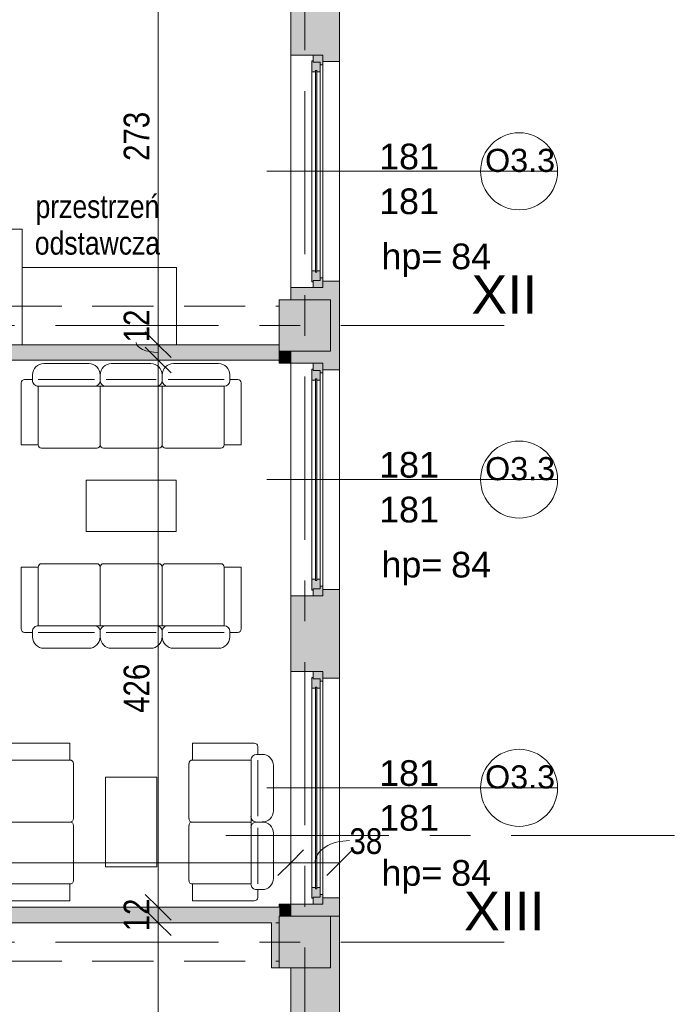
# Model space of a CAD drawing. Header units: centimetres. Extents: x -1737 to 22393, y -8842 to 3838.
# Tile 123 of 174: x 965 to 1475, y 840 to 1606. Entities that reach past the tile are written whole.
import ezdxf

# ---------------------------------------------------------------- set-up
doc = ezdxf.new("R2010")
doc.units = ezdxf.units.CM
doc.linetypes.add('Oś', pattern=[222.25, 127, -31.75, 31.75, -31.75])
doc.linetypes.add('Ukryte', pattern=[71.438, 47.625, -23.813])
for name, color, linetype, lineweight in [('A-ANNO-DIMS', 211, 'Continuous', 13), ('A-ANNO-DIMS-100', 211, 'Continuous', 13), ('A-DETL-HDLN', 90, 'Ukryte', 9), ('A-GLAZ', 151, 'Continuous', 13), ('A-GLAZ-IDEN', 152, 'Continuous', 13), ('A-WALL', 113, 'Continuous', 13), ('A-WALL-PATT', 111, 'Continuous', 13), ('G-ANNO-TEXT', 231, 'Continuous', 13), ('I-FURN', 30, 'Continuous', 9), ('S-COLS', 52, 'Continuous', 13), ('S-GRID', 1, 'Continuous', 13), ('S-GRID-IDEN', 1, 'Continuous', 13)]:
    doc.layers.add(name, color=color, linetype=linetype, lineweight=lineweight)
doc.styles.add('Arial Narrow_2', font='ARIALN.TTF', dxfattribs={"height": 20})
doc.styles.add('Arial Narrow_5', font='ARIALN.TTF', dxfattribs={"height": 18})
doc.styles.add('Arial_11', font='arial.ttf', dxfattribs={"height": 0.2})
doc.styles.add('Arial_4', font='arial.ttf', dxfattribs={"height": 30})
doc.styles.add('Arial_5', font='arial.ttf', dxfattribs={"height": 20})
doc.styles.add('Arial_9', font='arial.ttf', dxfattribs={"height": 18})
doc.dimstyles.new('Diagonal_1_100__0__wewnętrzne', dxfattribs={"dimscale": 30.48, "dimtxt": 20.468619, "dimasz": 0.656168, "dimexe": 0.164042, "dimexo": 0.0625, "dimgap": 0.032808, "dimtad": 1, "dimdec": 0, "dimdsep": 46, "dimtxsty": 'Arial Narrow_2', "dimblk1": 'OBLIQUE', "dimblk2": 'OBLIQUE', "dimsah": 1, "dimcen": 0.09, "dimazin": 0, "dimtfac": 1, "dimtdec": 4, "dimtix": 1, "dimtmove": 0, "dimatfit": 3, "dimfxl": 0, "dimtvp": 1, "dimtolj": 1, "dimtzin": 0, "dimarcsym": 0})
doc.dimstyles.new('Diagonal_1_100__0__wewnętrzne_1', dxfattribs={"dimscale": 30.48, "dimtxt": 20.468619, "dimasz": 0.656168, "dimexe": 0.164042, "dimexo": 0.0625, "dimgap": 0.032808, "dimtad": 1, "dimdec": 0, "dimdsep": 46, "dimtxsty": 'Arial Narrow_2', "dimblk1": 'OBLIQUE', "dimblk2": 'OBLIQUE', "dimsah": 1, "dimcen": 0.09, "dimazin": 0, "dimtfac": 1, "dimtdec": 4, "dimtix": 1, "dimtmove": 1, "dimatfit": 3, "dimfxl": 0, "dimtvp": 1, "dimtolj": 1, "dimtzin": 0, "dimarcsym": 0})
doc.dimstyles.new('Diagonal_1_100__0__wewnętrzne_2', dxfattribs={"dimscale": 30.48, "dimtxt": 20.468619, "dimasz": 0.656168, "dimexe": 0.164042, "dimexo": 0.0625, "dimgap": 0.032808, "dimtad": 1, "dimdec": 0, "dimdsep": 46, "dimtxsty": 'Arial Narrow_2', "dimblk1": 'OBLIQUE', "dimblk2": 'OBLIQUE', "dimsah": 1, "dimcen": 0.09, "dimazin": 0, "dimtfac": 1, "dimtdec": 4, "dimtix": 1, "dimtmove": 2, "dimatfit": 3, "dimfxl": 0, "dimtvp": 1, "dimtolj": 1, "dimtzin": 0, "dimarcsym": 0})

# ---------------------------------------------------------------- blocks, each defined once
blk = doc.blocks.new('Pawilon J_rvt-1-3_piętro I __3_90 m_ - stan projektowany')
at = {"layer": 'S-GRID', "linetype": 'Oś'}
blk.add_line((1125.77, 971.33), (2420.49, 971.33), dxfattribs=at)
blk = doc.blocks.new('M_Concrete-Square-Column - 400 x 400mm-1512407-3_piętro I __3_90 m_ - stan projektowany')
at = {"layer": 'S-COLS', "lineweight": 9}
blk.add_hatch(color=253, dxfattribs=at).paths.add_polyline_path([(20, -20), (20, 20), (-20, 20), (-20, -20), (11, -20)], flags=0)
for p, q in [((20, 20), (-20, 20)), ((-20, 20), (-20, -20)), ((20, -20), (20, 20)), ((-20, -20), (20, -20))]:
    blk.add_line(p, q, dxfattribs=at)
blk = doc.blocks.new('Okno - automatyczna etykieta - 181x181 _nietypowy podział_-2208597-3_piętro I __3_90 m_ - stan projektowany')
at = {"layer": 'A-GLAZ', "lineweight": 9}
h = blk.add_hatch(color=253, dxfattribs=at)
h.paths.add_polyline_path([(-90.5, -1.5), (-85, -1.5), (-85, 4), (-83, 4), (-83, 6), (-90.5, 6), (-90.5, 0.77)], flags=0)
h.paths.add_polyline_path([(83, 6), (83, 4), (85, 4), (85, -1.5), (90.5, -1.5), (90.5, 6), (85, 6)], flags=0)
h = blk.add_hatch(color=253, dxfattribs=at)
h.paths.add_polyline_path([(-86, -1.77), (-86, -2.5), (-77.5, -2.5), (-77.5, 0.25), (-78.5, 0.25), (-78.5, 1.25), (-77.5, 1.25), (-77.5, 4), (-85, 4), (-85, -1.5), (-86, -1.5)], flags=0)
h.paths.add_polyline_path([(77.5, 0.25), (77.5, -2.5), (86, -2.5), (86, -1.5), (85, -1.5), (85, 4), (77.5, 4), (77.5, 1.25), (78.5, 1.25), (78.5, 0.25)], flags=0)
blk.add_hatch(color=253, dxfattribs=at).paths.add_polyline_path([(-78.5, 1.25), (-78.5, 0.25), (78.5, 0.25), (78.5, 1.25), (-52.06, 1.25)], flags=0)
for p, q in [((-83, 6), (-90.5, 6)), ((-90.5, 6), (-90.5, -1.5)), ((-90.5, 6), (90.5, 6)), ((-77.5, 4), (-85, 4)), ((-85, 4), (-85, -1.5)), ((-85, -1.5), (-85, 4)), ((-85, 4), (-83, 4)), ((-83, 4), (-83, 6)), ((83, 6), (-83, 6)), ((78.5, 1.25), (-78.5, 1.25)), ((-78.5, 1.25), (-78.5, 0.25)), ((-78.5, 0.25), (-78.5, 1.25)), ((-78.5, 1.25), (-77.5, 1.25)), ((-78.5, 0.25), (78.5, 0.25)), ((-77.5, 0.25), (-78.5, 0.25)), ((-77.5, 1.25), (-77.5, 4)), ((77.5, 4), (-77.5, 4)), ((-77.5, -2.5), (-77.5, 0.25)), ((85, 4), (77.5, 4)), ((77.5, 4), (77.5, 1.25)), ((77.5, 1.25), (78.5, 1.25)), ((77.5, 0.25), (77.5, -2.5)), ((78.5, 0.25), (77.5, 0.25)), ((78.5, 0.25), (78.5, 1.25)), ((78.5, 1.25), (78.5, 0.25)), ((90.5, 6), (83, 6)), ((83, 6), (83, 4)), ((83, 4), (85, 4)), ((85, -1.5), (85, 4)), ((85, 4), (85, -1.5)), ((90.5, -1.5), (90.5, 6)), ((-90.5, -1.5), (-85, -1.5)), ((-85, -1.5), (-86, -1.5)), ((-86, -1.5), (-86, -2.5)), ((-86, -2.5), (-77.5, -2.5)), ((77.5, -2.5), (-77.5, -2.5)), ((77.5, -2.5), (86, -2.5)), ((86, -1.5), (85, -1.5)), ((85, -1.5), (90.5, -1.5)), ((86, -2.5), (86, -1.5))]:
    blk.add_line(p, q, dxfattribs=at)
blk = doc.blocks.new('Okno - automatyczna etykieta - 181x181 _nietypowy podział_-2208595-3_piętro I __3_90 m_ - stan projektowany')
at = {"layer": 'A-GLAZ', "lineweight": 9}
h = blk.add_hatch(color=253, dxfattribs=at)
h.paths.add_polyline_path([(90.5, -0.77), (90.5, 1.5), (85, 1.5), (85, -4), (83, -4), (83, -6), (90.5, -6)], flags=0)
h.paths.add_polyline_path([(-83, -6), (-83, -4), (-85, -4), (-85, 1.5), (-90.5, 1.5), (-90.5, -6), (-85, -6)], flags=0)
h = blk.add_hatch(color=253, dxfattribs=at)
h.paths.add_polyline_path([(86, 1.77), (86, 2.5), (77.5, 2.5), (77.5, -0.25), (78.5, -0.25), (78.5, -1.25), (77.5, -1.25), (77.5, -4), (85, -4), (85, 1.5), (86, 1.5)], flags=0)
h.paths.add_polyline_path([(-77.5, -1.67), (-77.5, -1.25), (-78.5, -1.25), (-78.5, -0.25), (-77.5, -0.25), (-77.5, 2.5), (-86, 2.5), (-86, 1.5), (-85, 1.5), (-85, -4), (-77.5, -4)], flags=0)
blk.add_hatch(color=253, dxfattribs=at).paths.add_polyline_path([(78.5, -0.77), (78.5, -0.25), (-78.5, -0.25), (-78.5, -1.25), (78.5, -1.25)], flags=0)
for p, q in [((-90.5, 1.5), (-85, 1.5)), ((-90.5, -6), (-90.5, 1.5)), ((-86, 2.5), (-77.5, 2.5)), ((-86, 1.5), (-86, 2.5)), ((-85, 1.5), (-86, 1.5)), ((-85, -4), (-85, 1.5)), ((-85, 1.5), (-85, -4)), ((-77.5, 2.5), (-77.5, -0.25)), ((77.5, 2.5), (-77.5, 2.5)), ((77.5, 2.5), (86, 2.5)), ((77.5, -0.25), (77.5, 2.5)), ((85, 1.5), (85, -4)), ((86, 1.5), (85, 1.5)), ((85, 1.5), (90.5, 1.5)), ((85, -4), (85, 1.5)), ((86, 2.5), (86, 1.5)), ((90.5, 1.5), (90.5, -6)), ((-83, -6), (-90.5, -6)), ((-90.5, -6), (90.5, -6)), ((-77.5, -4), (-85, -4)), ((-85, -4), (-83, -4)), ((-83, -4), (-83, -6)), ((83, -6), (-83, -6)), ((-78.5, -1.25), (-78.5, -0.25)), ((-78.5, -0.25), (78.5, -0.25)), ((-78.5, -0.25), (-78.5, -1.25)), ((-77.5, -0.25), (-78.5, -0.25)), ((78.5, -1.25), (-78.5, -1.25)), ((-78.5, -1.25), (-77.5, -1.25)), ((-77.5, -1.25), (-77.5, -4)), ((77.5, -4), (-77.5, -4)), ((78.5, -0.25), (77.5, -0.25)), ((77.5, -1.25), (78.5, -1.25)), ((77.5, -4), (77.5, -1.25)), ((85, -4), (77.5, -4)), ((78.5, -0.25), (78.5, -1.25)), ((78.5, -1.25), (78.5, -0.25)), ((83, -4), (85, -4)), ((83, -6), (83, -4)), ((90.5, -6), (83, -6))]:
    blk.add_line(p, q, dxfattribs=at)
blk = doc.blocks.new('kanapa 3 siedziska - kanapa-819259-3_piętro I __3_90 m_ - stan projektowany')
at = {"layer": 'I-FURN'}
for p, q in [((-68.01, 33.89), (-32.91, 33.89)), ((-15.36, 33.89), (15.36, 33.89)), ((32.91, 33.89), (68.01, 33.89)), ((-76.78, 20.72), (-76.78, 25.11)), ((-24.13, 25.11), (-24.13, 20.72)), ((24.13, 25.11), (24.13, 20.72)), ((76.78, 25.11), (76.78, 20.72)), ((-85.56, -29.29), (-85.56, 18.9)), ((-76.78, 21.53), (-82.92, 21.53)), ((-72.39, 21.53), (-28.68, 21.53)), ((-72.39, 16.34), (-72.39, -29.29)), ((-24.13, 16.34), (-72.39, 16.34)), ((-24.13, 16.34), (-24.13, -29.29)), ((24.13, 16.34), (-24.13, 16.34)), ((19.58, 21.53), (-19.58, 21.53)), ((72.39, 16.34), (24.13, 16.34)), ((24.13, -29.29), (24.13, 16.34)), ((28.52, 21.53), (34.66, 21.53)), ((72.39, 21.53), (28.68, 21.53)), ((72.39, -29.29), (72.39, 16.34)), ((76.78, 21.53), (82.92, 21.53)), ((85.56, 18.9), (85.56, -29.29)), ((-72.39, -29.29), (-85.56, -29.29)), ((85.56, -29.29), (72.39, -29.29)), ((-26.76, -31.93), (-69.76, -31.93)), ((-21.5, -31.93), (21.5, -31.93)), ((26.76, -31.93), (69.76, -31.93))]:
    blk.add_line(p, q, dxfattribs=at)
for centre, radius, start, end in [((-68.01, 25.11), 8.77, 90, 180), ((-32.91, 25.11), 8.77, 0, 90), ((-15.36, 25.11), 8.77, 90, 180), ((15.36, 25.11), 8.77, 360, 90), ((32.91, 25.11), 8.77, 90, 180), ((68.01, 25.11), 8.77, 0, 90), ((-82.92, 18.9), 2.63, 90, 180), ((-72.39, 20.72), 4.39, 180, 270), ((-28.52, 20.72), 4.39, 270, 0), ((-19.74, 20.72), 4.39, 180, 270), ((19.74, 20.72), 4.39, 270, 360), ((28.52, 20.72), 4.39, 180, 270), ((72.39, 20.72), 4.39, 270, 0), ((82.92, 18.9), 2.63, 0, 90), ((-69.76, -29.29), 2.63, 180, 270), ((-26.76, -29.29), 2.63, 270, 0), ((-21.5, -29.29), 2.63, 180, 270), ((21.5, -29.29), 2.63, 270, 0), ((26.76, -29.29), 2.63, 180, 270), ((69.76, -29.29), 2.63, 270, 0)]:
    blk.add_arc(centre, radius, start, end, dxfattribs=at)
blk = doc.blocks.new('kanapa 3 siedziska - kanapa-1274575-3_piętro I __3_90 m_ - stan projektowany')
at = {"layer": 'I-FURN'}
for p, q in [((-26.76, 31.93), (-69.76, 31.93)), ((-21.5, 31.93), (21.5, 31.93)), ((26.76, 31.93), (69.76, 31.93)), ((-85.56, 29.29), (-85.56, -18.9)), ((-72.39, 29.29), (-85.56, 29.29)), ((-72.39, -16.34), (-72.39, 29.29)), ((-24.13, -16.34), (-24.13, 29.29)), ((24.13, 29.29), (24.13, -16.34)), ((85.56, 29.29), (72.39, 29.29)), ((72.39, 29.29), (72.39, -16.34)), ((85.56, -18.9), (85.56, 29.29)), ((-76.78, -21.53), (-82.92, -21.53)), ((-76.78, -20.72), (-76.78, -25.11)), ((-24.13, -16.34), (-72.39, -16.34)), ((-72.39, -21.53), (-28.68, -21.53)), ((24.13, -16.34), (-24.13, -16.34)), ((-24.13, -25.11), (-24.13, -20.72)), ((19.58, -21.53), (-19.58, -21.53)), ((72.39, -16.34), (24.13, -16.34)), ((24.13, -25.11), (24.13, -20.72)), ((28.52, -21.53), (34.66, -21.53)), ((72.39, -21.53), (28.68, -21.53)), ((76.78, -25.11), (76.78, -20.72)), ((76.78, -21.53), (82.92, -21.53)), ((-68.01, -33.89), (-32.91, -33.89)), ((-15.36, -33.89), (15.36, -33.89)), ((32.91, -33.89), (68.01, -33.89))]:
    blk.add_line(p, q, dxfattribs=at)
for centre, radius, start, end in [((-69.76, 29.29), 2.63, 90, 180), ((-26.76, 29.29), 2.63, 360, 90), ((-21.5, 29.29), 2.63, 90, 180), ((21.5, 29.29), 2.63, 360, 90), ((26.76, 29.29), 2.63, 90, 180), ((69.76, 29.29), 2.63, 360, 90), ((-82.92, -18.9), 2.63, 180, 270), ((-72.39, -20.72), 4.39, 90, 180), ((-28.52, -20.72), 4.39, 360, 90), ((-19.74, -20.72), 4.39, 90, 180), ((19.74, -20.72), 4.39, 0, 90), ((28.52, -20.72), 4.39, 90, 180), ((72.39, -20.72), 4.39, 360, 90), ((82.92, -18.9), 2.63, 270, 0), ((-68.01, -25.11), 8.77, 180, 270), ((-32.91, -25.11), 8.77, 270, 360), ((-15.36, -25.11), 8.77, 180, 270), ((15.36, -25.11), 8.77, 270, 0), ((32.91, -25.11), 8.77, 180, 270), ((68.01, -25.11), 8.77, 270, 360)]:
    blk.add_arc(centre, radius, start, end, dxfattribs=at)
blk = doc.blocks.new('Blat - Blat-1245948-3_piętro I __3_90 m_ - stan projektowany')
at = {"layer": 'I-FURN'}
for p, q in [((0, 40), (0, 0)), ((70, 40), (0, 40)), ((70, 0), (70, 40)), ((0, 0), (70, 0))]:
    blk.add_line(p, q, dxfattribs=at)
blk = doc.blocks.new('Blat - Blat-2215606-3_piętro I __3_90 m_ - stan projektowany')
at = {"layer": 'I-FURN'}
for p, q in [((0, -90), (0, 0)), ((120, 0), (120, -90)), ((120, -90), (0, -90))]:
    blk.add_line(p, q, dxfattribs=at)
blk = doc.blocks.new('Blat - Blat-2215936-3_piętro I __3_90 m_ - stan projektowany')
at = {"layer": 'I-FURN'}
for p, q in [((0, 60), (0, 0)), ((120, 60), (0, 60)), ((120, 0), (120, 60))]:
    blk.add_line(p, q, dxfattribs=at)
blk = doc.blocks.new('kanapa - kanapa-820791-3_piętro I __3_90 m_ - stan projektowany')
at = {"layer": 'I-FURN'}
for p, q in [((-43.88, 33.89), (-8.78, 33.89)), ((8.77, 33.89), (43.87, 33.89)), ((-52.65, 20.72), (-52.65, 25.11)), ((0, 25.11), (0, 20.72)), ((52.65, 25.11), (52.65, 20.72)), ((-61.42, -29.29), (-61.42, 18.9)), ((-52.65, 21.53), (-58.79, 21.53)), ((-48.26, 21.53), (-4.55, 21.53)), ((-48.26, 16.34), (-48.26, -29.29)), ((0, 16.34), (-48.26, 16.34)), ((0, 16.34), (0, -29.29)), ((48.26, 16.34), (0, 16.34)), ((48.26, 21.53), (4.55, 21.53)), ((48.26, -29.29), (48.26, 16.34)), ((52.65, 21.53), (58.79, 21.53)), ((61.42, 18.9), (61.42, -29.29)), ((-48.26, -29.29), (-61.42, -29.29)), ((61.42, -29.29), (48.26, -29.29)), ((-2.63, -31.93), (-45.63, -31.93)), ((2.63, -31.93), (45.63, -31.93))]:
    blk.add_line(p, q, dxfattribs=at)
for centre, radius, start, end in [((-43.88, 25.11), 8.77, 90, 180), ((-8.78, 25.11), 8.77, 0, 90), ((8.77, 25.11), 8.77, 90, 180), ((43.87, 25.11), 8.77, 0, 90), ((-58.79, 18.9), 2.63, 90, 180), ((-48.26, 20.72), 4.39, 180, 270), ((-4.39, 20.72), 4.39, 270, 0), ((4.39, 20.72), 4.39, 180, 270), ((48.26, 20.72), 4.39, 270, 0), ((58.79, 18.9), 2.63, 360, 90), ((-45.63, -29.29), 2.63, 180, 270), ((-2.63, -29.29), 2.63, 270, 0), ((2.63, -29.29), 2.63, 180, 270), ((45.63, -29.29), 2.63, 270, 0)]:
    blk.add_arc(centre, radius, start, end, dxfattribs=at)
blk = doc.blocks.new('kanapa - kanapa-2220511-3_piętro I __3_90 m_ - stan projektowany')
at = {"layer": 'I-FURN'}
for p, q in [((-2.63, 31.93), (-45.63, 31.93)), ((2.63, 31.93), (45.63, 31.93)), ((-61.42, 29.29), (-61.42, -18.9)), ((-48.26, 29.29), (-61.42, 29.29)), ((-48.26, -16.34), (-48.26, 29.29)), ((0, -16.34), (0, 29.29)), ((61.42, 29.29), (48.26, 29.29)), ((48.26, 29.29), (48.26, -16.34)), ((61.42, -18.9), (61.42, 29.29)), ((-52.65, -21.53), (-58.79, -21.53)), ((-52.65, -20.72), (-52.65, -25.11)), ((0, -16.34), (-48.26, -16.34)), ((-48.26, -21.53), (-4.55, -21.53)), ((48.26, -16.34), (0, -16.34)), ((0, -25.11), (0, -20.72)), ((48.26, -21.53), (4.55, -21.53)), ((52.65, -25.11), (52.65, -20.72)), ((52.65, -21.53), (58.79, -21.53)), ((-43.88, -33.89), (-8.78, -33.89)), ((8.77, -33.89), (43.87, -33.89))]:
    blk.add_line(p, q, dxfattribs=at)
for centre, radius, start, end in [((-45.63, 29.29), 2.63, 90, 180), ((-2.63, 29.29), 2.63, 360, 90), ((2.63, 29.29), 2.63, 90, 180), ((45.63, 29.29), 2.63, 360, 90), ((-58.79, -18.9), 2.63, 180, 270), ((-48.26, -20.72), 4.39, 90, 180), ((-4.39, -20.72), 4.39, 360, 90), ((4.39, -20.72), 4.39, 90, 180), ((48.26, -20.72), 4.39, 360, 90), ((58.79, -18.9), 2.63, 270, 0), ((-43.88, -25.11), 8.77, 180, 270), ((-8.78, -25.11), 8.77, 270, 360), ((8.77, -25.11), 8.77, 180, 270), ((43.87, -25.11), 8.77, 270, 360)]:
    blk.add_arc(centre, radius, start, end, dxfattribs=at)
blk = doc.blocks.new('DIMBLOCK55-3_piętro I __3_90 m_ - stan projektowany')
at = {"layer": 'A-ANNO-DIMS-100', "transparency": 16777216}
for p, q in [((542.38, 950.03), (552.38, 960.03)), ((1176.38, 950.03), (1186.38, 960.03)), ((542.38, 955.03), (542.38, 945.03)), ((542.38, 950.03), (542.38, 955.03)), ((1176.38, 955.03), (1176.38, 945.03)), ((1176.38, 950.03), (1176.38, 955.03)), ((542.38, 950.03), (532.38, 940.03)), ((542.38, 950.03), (1176.38, 950.03)), ((1176.38, 950.03), (1166.38, 940.03))]:
    blk.add_line(p, q, dxfattribs=at)
at = {"layer": 'A-ANNO-DIMS-100', "color": 0, "transparency": 16777216, "insert": (855.58, 978.4), "char_height": 20, "width": 45.6158, "attachment_point": 1, "line_spacing_factor": 0.974696, "style": 'Arial Narrow_2'}
blk.add_mtext('634', dxfattribs=at)
blk = doc.blocks.new('_Oblique')
at = {"color": 0, "linetype": 'ByBlock', "lineweight": -2}
blk.add_line((-0.5, -0.5), (0.5, 0.5), dxfattribs=at)
blk = doc.blocks.new('DIMBLOCK56-3_piętro I __3_90 m_ - stan projektowany')
at = {"layer": 'A-ANNO-DIMS-100', "transparency": 16777216}
for p, q in [((1176.38, 950.03), (1186.38, 960.03)), ((1214.38, 950.03), (1224.38, 960.03)), ((1176.38, 955.03), (1176.38, 945.03)), ((1176.38, 950.03), (1176.38, 955.03)), ((1214.38, 955.03), (1214.38, 945.03)), ((1214.38, 950.03), (1214.38, 955.03)), ((1176.38, 950.03), (1166.38, 940.03)), ((1176.38, 950.03), (1214.38, 950.03)), ((1214.38, 950.03), (1204.38, 940.03))]:
    blk.add_line(p, q, dxfattribs=at)
blk.add_ellipse((1222.1, 950.03), major_axis=(26.72, 0), ratio=0.645347, start_param=1.570796, end_param=3.141593, dxfattribs=at)
at = {"layer": 'A-ANNO-DIMS-100', "color": 0, "transparency": 16777216, "insert": (1222.1, 976.88), "char_height": 20, "width": 30.4105, "attachment_point": 1, "line_spacing_factor": 0.974696, "style": 'Arial Narrow_2'}
blk.add_mtext('38', dxfattribs=at)
blk = doc.blocks.new('DIMBLOCK74-3_piętro I __3_90 m_ - stan projektowany')
at = {"layer": 'A-ANNO-DIMS-100', "transparency": 16777216}
for p, q in [((1073.19, 903.33), (1063.19, 913.33)), ((1068.19, 903.33), (1078.19, 903.33)), ((1073.19, 903.33), (1068.19, 903.33)), ((1073.19, 419.33), (1073.19, 903.33)), ((1073.19, 903.33), (1083.19, 893.33)), ((1073.19, 419.33), (1063.19, 429.33)), ((1068.19, 419.33), (1078.19, 419.33)), ((1073.19, 419.33), (1068.19, 419.33)), ((1073.19, 419.33), (1083.19, 409.33))]:
    blk.add_line(p, q, dxfattribs=at)
at = {"layer": 'A-ANNO-DIMS-100', "color": 0, "transparency": 16777216, "insert": (1046.35, 642.32), "char_height": 20, "width": 45.6158, "attachment_point": 1, "rotation": 90, "line_spacing_factor": 0.974696, "style": 'Arial Narrow_2'}
blk.add_mtext('484', dxfattribs=at)
blk = doc.blocks.new('DIMBLOCK75-3_piętro I __3_90 m_ - stan projektowany')
at = {"layer": 'A-ANNO-DIMS-100', "transparency": 16777216}
for p, q in [((1073.19, 915.33), (1063.19, 925.33)), ((1073.19, 903.33), (1063.19, 913.33)), ((1068.19, 915.33), (1078.19, 915.33)), ((1073.19, 915.33), (1068.19, 915.33)), ((1073.19, 903.33), (1073.19, 915.33)), ((1073.19, 915.33), (1083.19, 905.33)), ((1068.19, 903.33), (1078.19, 903.33)), ((1073.19, 903.33), (1068.19, 903.33)), ((1073.19, 903.33), (1083.19, 893.33))]:
    blk.add_line(p, q, dxfattribs=at)
at = {"layer": 'A-ANNO-DIMS-100', "color": 0, "transparency": 16777216, "insert": (1046.35, 896.65), "char_height": 20, "width": 30.4105, "attachment_point": 1, "rotation": 90, "line_spacing_factor": 0.974696, "style": 'Arial Narrow_2'}
blk.add_mtext('12', dxfattribs=at)
blk = doc.blocks.new('DIMBLOCK76-3_piętro I __3_90 m_ - stan projektowany')
at = {"layer": 'A-ANNO-DIMS-100', "transparency": 16777216}
for p, q in [((1073.19, 1341.33), (1063.19, 1351.33)), ((1068.19, 1341.33), (1078.19, 1341.33)), ((1073.19, 1341.33), (1068.19, 1341.33)), ((1073.19, 915.33), (1073.19, 1341.33)), ((1073.19, 1341.33), (1083.19, 1331.33)), ((1073.19, 915.33), (1063.19, 925.33)), ((1068.19, 915.33), (1078.19, 915.33)), ((1073.19, 915.33), (1068.19, 915.33)), ((1073.19, 915.33), (1083.19, 905.33))]:
    blk.add_line(p, q, dxfattribs=at)
at = {"layer": 'A-ANNO-DIMS-100', "color": 0, "transparency": 16777216, "insert": (1046.35, 1066.74), "char_height": 20, "width": 45.6158, "attachment_point": 1, "rotation": 90, "line_spacing_factor": 0.974696, "style": 'Arial Narrow_2'}
blk.add_mtext('426', dxfattribs=at)
blk = doc.blocks.new('DIMBLOCK77-3_piętro I __3_90 m_ - stan projektowany')
at = {"layer": 'A-ANNO-DIMS-100', "transparency": 16777216}
for p, q in [((1073.19, 1353.33), (1063.19, 1363.33)), ((1073.19, 1341.33), (1063.19, 1351.33)), ((1068.19, 1353.33), (1078.19, 1353.33)), ((1073.19, 1353.33), (1068.19, 1353.33)), ((1073.19, 1341.33), (1073.19, 1353.33)), ((1073.19, 1353.33), (1083.19, 1343.33)), ((1068.19, 1341.33), (1078.19, 1341.33)), ((1073.19, 1341.33), (1068.19, 1341.33)), ((1073.19, 1341.33), (1083.19, 1331.33))]:
    blk.add_line(p, q, dxfattribs=at)
blk.add_ellipse((1073.19, 1355.17), major_axis=(17.24, 0), ratio=0.454601, start_param=3.141593, end_param=4.712389, dxfattribs=at)
at = {"layer": 'A-ANNO-DIMS-100', "color": 0, "transparency": 16777216, "insert": (1046.35, 1355.17), "char_height": 20, "width": 30.4105, "attachment_point": 1, "rotation": 90, "line_spacing_factor": 0.974696, "style": 'Arial Narrow_2'}
blk.add_mtext('12', dxfattribs=at)
blk = doc.blocks.new('DIMBLOCK78-3_piętro I __3_90 m_ - stan projektowany')
at = {"layer": 'A-ANNO-DIMS-100', "transparency": 16777216}
for p, q in [((1073.19, 1625.83), (1063.19, 1635.83)), ((1068.19, 1625.83), (1078.19, 1625.83)), ((1073.19, 1625.83), (1068.19, 1625.83)), ((1073.19, 1353.33), (1073.19, 1625.83)), ((1073.19, 1625.83), (1083.19, 1615.83)), ((1073.19, 1353.33), (1063.19, 1363.33)), ((1068.19, 1353.33), (1078.19, 1353.33)), ((1073.19, 1353.33), (1068.19, 1353.33)), ((1073.19, 1353.33), (1083.19, 1343.33))]:
    blk.add_line(p, q, dxfattribs=at)
at = {"layer": 'A-ANNO-DIMS-100', "color": 0, "transparency": 16777216, "insert": (1046.35, 1496.42), "char_height": 20, "width": 45.6158, "attachment_point": 1, "rotation": 90, "line_spacing_factor": 0.974696, "style": 'Arial Narrow_2'}
blk.add_mtext('273', dxfattribs=at)
blk = doc.blocks.new('Okno_PG_typ 100 - metka _wys_parapetu-2491532-3_piętro I __3_90 m_ - stan projektowany')
at = {"layer": 'A-GLAZ-IDEN'}
blk.add_line((0, -1.8946), (0, 0.3677), dxfattribs=at)
blk.add_circle((0, 0.0677), 0.3, dxfattribs=at)
at = {"layer": 'A-GLAZ-IDEN', "insert": (0.5622, -1.0037), "char_height": 0.2, "width": 0.4949, "attachment_point": 1, "rotation": 90, "line_spacing_factor": 0.936439, "style": 'Arial_11'}
blk.add_mtext('\\pt1.27,2.54,3.81,5.08,6.35,7.62,8.89,10.16,11.43,12.7,13.97,15.24,16.51,17.78,19.05,20.32,21.59,22.86,24.13,25.4,26.67,27.94,29.21,30.48,31.75,33.02,34.29,35.56,36.83,38.1,39.37,40.64;hp=', dxfattribs=at)

msp = doc.modelspace()

# ---------------------------------------------------------------- hatches: boundary and pattern name
at = {"layer": 'A-WALL-PATT'}
h = msp.add_hatch(color=9, dxfattribs=at)
h.paths.add_polyline_path([(1199.38, 908.33), (1214.38, 908.33), (1214.38, 922.83), (1201.38, 922.83), (1201.38, 917.83), (1176.38, 917.83), (1176.38, 908.33), (1193.88, 908.33)], flags=0)
h.paths.add_polyline_path([(1201.38, 1093.83), (1214.38, 1093.83), (1214.38, 1162.83), (1201.38, 1162.83), (1201.38, 1157.83), (1176.38, 1157.83), (1176.38, 1098.83), (1201.38, 1098.83)], flags=0)
h.paths.add_polyline_path([(1201.38, 1333.83), (1214.38, 1333.83), (1214.38, 1402.83), (1201.38, 1402.83), (1201.38, 1397.83), (1176.38, 1397.83), (1176.38, 1388.33), (1207.38, 1388.33), (1207.38, 1348.33), (1176.38, 1348.33), (1176.38, 1338.83), (1201.38, 1338.83), (1201.38, 1335.8)], flags=0)
h.paths.add_polyline_path([(1214.38, 1573.83), (1214.38, 1642.83), (1201.38, 1642.83), (1201.38, 1637.83), (1176.38, 1637.83), (1176.38, 1578.83), (1201.38, 1578.83), (1201.38, 1573.83)], flags=0)
h.paths.add_polyline_path([(1214.38, 1813.83), (1214.38, 1882.83), (1201.38, 1882.83), (1201.38, 1877.83), (1176.38, 1877.83), (1176.38, 1868.33), (1207.38, 1868.33), (1207.38, 1828.33), (1176.38, 1828.33), (1176.38, 1818.83), (1201.38, 1818.83), (1201.38, 1813.83), (1207.38, 1813.83)], flags=0)
h.paths.add_polyline_path([(1201.38, 2053.83), (1214.38, 2053.83), (1214.38, 2122.83), (1201.38, 2122.83), (1201.38, 2117.83), (1176.38, 2117.83), (1176.38, 2058.83), (1201.38, 2058.83)], flags=0)
h.paths.add_polyline_path([(1204.8, 2293.83), (1214.38, 2293.83), (1214.38, 2335.33), (1207.38, 2335.33), (1207.38, 2308.33), (1176.38, 2308.33), (1176.38, 2298.83), (1201.38, 2298.83), (1201.38, 2293.83)], flags=0)
for points in [[(602.38, 1341.33), (1167.38, 1341.33), (1167.38, 1353.33), (607.38, 1353.33), (607.38, 1348.33), (602.38, 1348.33)], [(1176.38, 1338.83), (1176.38, 1348.33), (1167.38, 1348.33), (1167.38, 1338.83)], [(1161.38, 903.33), (1167.38, 903.33), (1167.38, 915.33), (614.38, 915.33), (614.38, 903.33), (1036.01, 903.33)], [(1167.38, 908.33), (1176.38, 908.33), (1176.38, 917.83), (1167.38, 917.83), (1167.38, 915.33)], [(1167.38, 868.33), (1167.38, 903.33), (1161.38, 903.33), (1161.38, 868.33)]]:
    msp.add_hatch(color=9, dxfattribs=at).paths.add_polyline_path(points, flags=0)
at = {"layer": 'A-WALL-PATT', "lineweight": 5}
h = msp.add_hatch(color=254, dxfattribs=at)
h.paths.add_polyline_path([(1176.38, 381.33), (1214.38, 381.33), (1214.38, 704.42), (1176.38, 704.42), (1176.38, 428.33), (1207.38, 428.33), (1207.38, 388.33), (1176.38, 388.33)], flags=0)
h.paths.add_polyline_path([(1201.38, 861.33), (1214.38, 861.33), (1214.38, 908.33), (1207.38, 908.33), (1207.38, 868.33), (1176.38, 868.33), (1176.38, 861.33)], flags=0)
h = msp.add_hatch(color=254, dxfattribs=at)
h.paths.add_polyline_path([(1193.88, 704.42), (1214.38, 704.42), (1214.38, 737.33), (1201.38, 737.33), (1201.38, 732.33), (1176.38, 732.33), (1176.38, 704.42)], flags=0)
h.paths.add_polyline_path([(1201.38, 818.33), (1214.38, 818.33), (1214.38, 861.33), (1176.38, 861.33), (1176.38, 823.33), (1201.38, 823.33)], flags=0)

# ---------------------------------------------------------------- linework, layer by layer
at = {"layer": 'A-DETL-HDLN'}
for p, q in [((-1192.62, 1383.33), (1167.38, 1383.33)), ((-1192.62, 1383.33), (1167.38, 1383.33)), ((-1192.62, 1353.33), (1167.38, 1353.33)), ((-1192.62, 1353.33), (1167.38, 1353.33)), ((-1192.62, 903.33), (1167.38, 903.33)), ((-1192.62, 903.33), (1167.38, 903.33)), ((-1192.62, 873.33), (1167.38, 873.33)), ((-1192.62, 873.33), (1167.38, 873.33))]:
    msp.add_line(p, q, dxfattribs=at)
at = {"layer": 'A-WALL', "lineweight": 9}
for p, q in [((1214.38, 2335.33), (1214.38, 1402.83)), ((1176.38, 1388.33), (1176.38, 1828.33)), ((1176.38, 1578.83), (1193.88, 1578.83)), ((1201.38, 1573.83), (1214.38, 1573.83)), ((1214.38, 1402.83), (1201.38, 1402.83)), ((1214.38, 381.33), (1214.38, 1402.83)), ((1193.88, 1397.83), (1176.38, 1397.83)), ((1167.38, 1353.33), (607.38, 1353.33)), ((1167.38, 1348.33), (1167.38, 1338.83)), ((1176.38, 1338.83), (1176.38, 1348.33)), ((542.38, 1341.33), (1167.38, 1341.33)), ((1167.38, 1338.83), (1193.88, 1338.83)), ((1176.38, 908.33), (1176.38, 1338.83)), ((1201.38, 1333.83), (1214.38, 1333.83)), ((1193.88, 1157.83), (1176.38, 1157.83)), ((1214.38, 1162.83), (1201.38, 1162.83)), ((1176.38, 1098.83), (1193.88, 1098.83)), ((1201.38, 1093.83), (1214.38, 1093.83)), ((1214.38, 922.83), (1201.38, 922.83)), ((1167.38, 915.33), (542.38, 915.33)), ((1193.88, 917.83), (1167.38, 917.83)), ((1167.38, 917.83), (1167.38, 915.33)), ((1207.38, 908.33), (1214.38, 908.33)), ((614.38, 903.33), (1161.38, 903.33)), ((1161.38, 903.33), (1161.38, 868.33)), ((1161.38, 868.33), (1167.38, 868.33)), ((1176.38, 428.33), (1176.38, 868.33))]:
    msp.add_line(p, q, dxfattribs=at)
at = {"layer": 'S-GRID', "linetype": 'Oś'}
for p, q in [((1187.38, 2884.27), (1187.38, 27.13)), ((1342.46, 1368.33), (-1368.76, 1368.33)), ((1342.46, 888.33), (-1368.76, 888.33))]:
    msp.add_line(p, q, dxfattribs=at)

# ---------------------------------------------------------------- block references
at = {"lineweight": 5}
msp.add_blockref('Pawilon J_rvt-1-3_piętro I __3_90 m_ - stan projektowany', (0, 0), dxfattribs=at)
at = {"layer": 'A-GLAZ', "lineweight": 9}
for name, p, rotation in [('Okno - automatyczna etykieta - 181x181 _nietypowy podział_-2208597-3_piętro I __3_90 m_ - stan projektowany', (1195.38, 1488.33), 270.0000000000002), ('Okno - automatyczna etykieta - 181x181 _nietypowy podział_-2208595-3_piętro I __3_90 m_ - stan projektowany', (1195.38, 1248.33), 90.00000000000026), ('Okno - automatyczna etykieta - 181x181 _nietypowy podział_-2208595-3_piętro I __3_90 m_ - stan projektowany', (1195.38, 1008.33), 90.00000000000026)]:
    msp.add_blockref(name, p, dxfattribs=dict(at, rotation=rotation))
at = {"layer": 'A-GLAZ-IDEN', "xscale": 99.99999999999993, "yscale": 99.99999999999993, "zscale": 99.99999999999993}
for p, rotation in [((1347.36, 1488.33), 270.0000000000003), ((1347.36, 1248.33), 270.0000000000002), ((1347.36, 1008.33), 270.0000000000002)]:
    msp.add_blockref('Okno_PG_typ 100 - metka _wys_parapetu-2491532-3_piętro I __3_90 m_ - stan projektowany', p, dxfattribs=dict(at, rotation=rotation))
at = {"layer": 'I-FURN'}
for name, p, rotation in [('Blat - Blat-2215606-3_piętro I __3_90 m_ - stan projektowany', (967.38, 1353.33), 180), ('kanapa 3 siedziska - kanapa-1274575-3_piętro I __3_90 m_ - stan projektowany', (1052.19, 1304.76), 180), ('Blat - Blat-1245948-3_piętro I __3_90 m_ - stan projektowany', (1087.19, 1247.83), 180), ('kanapa 3 siedziska - kanapa-819259-3_piętro I __3_90 m_ - stan projektowany', (1052.19, 1150.91), 180), ('kanapa - kanapa-2220511-3_piętro I __3_90 m_ - stan projektowany', (975.26, 981.75), 270), ('kanapa - kanapa-820791-3_piętro I __3_90 m_ - stan projektowany', (1129.12, 981.75), 270), ('Blat - Blat-1245948-3_piętro I __3_90 m_ - stan projektowany', (1032.19, 1016.75), 269.9999999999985)]:
    msp.add_blockref(name, p, dxfattribs=dict(at, rotation=rotation))
msp.add_blockref('Blat - Blat-2215936-3_piętro I __3_90 m_ - stan projektowany', (967.38, 1353.33), dxfattribs=at)
at = {"layer": 'S-COLS', "lineweight": 9}
for p in [(1187.38, 1368.33), (1187.38, 888.33)]:
    msp.add_blockref('M_Concrete-Square-Column - 400 x 400mm-1512407-3_piętro I __3_90 m_ - stan projektowany', p, dxfattribs=at)

# ---------------------------------------------------------------- texts
at = {"layer": 'A-GLAZ-IDEN', "line_spacing_factor": 0.936439}
for s, insert, char_height, width, attachment_point, style in [('\\pt127,254,381,508,635,762,889,1016,1143,1270,1397,1524,1651,1778,1905,2032,2159,2286,2413,2540,2667,2794,2921,3048,3175,3302,3429,3556,3683,3810,3937,4064;181', (1268.47, 1499.72), 20, 48.3, 5, 'Arial_5'), ('\\pt127.00008,253.99998,381.00006,507.99996,635.00004,761.99994,889.00002,1015.99992,1143,1270.00008,1396.99998,1524.00006,1650.99996,1778.00004,1904.99994,2032.00002,2158.99992,2286,2413.00008,2539.99998,2667.00006,2793.99996,2921.00004,3047.99994,3175.00002,3301.99992,3429,3556.00008,3682.99998,3810.00006,3936.99996,4064.00004;O3.3', (1354.89, 1496.71), 18, 54.3, 5, 'Arial_9'), ('\\pt127,254,381,508,635,762,889,1016,1143,1270,1397,1524,1651,1778,1905,2032,2159,2286,2413,2540,2667,2794,2921,3048,3175,3302,3429,3556,3683,3810,3937,4064;181', (1268.47, 1464.84), 20, 48.3, 5, 'Arial_5'), ('\\pt127,254,381,508,635,762,889,1016,1143,1270,1397,1524,1651,1778,1905,2032,2159,2286,2413,2540,2667,2794,2921,3048,3175,3302,3429,3556,3683,3810,3937,4064;84', (1301.26, 1432.1), 20, 32.4, 1, 'Arial_5'), ('\\pt127,254,381,508,635,762,889,1016,1143,1270,1397,1524,1651,1778,1905,2032,2159,2286,2413,2540,2667,2794,2921,3048,3175,3302,3429,3556,3683,3810,3937,4064;181', (1268.47, 1259.72), 20, 48.3, 5, 'Arial_5'), ('\\pt127.00008,253.99998,381.00006,507.99996,635.00004,761.99994,889.00002,1015.99992,1143,1270.00008,1396.99998,1524.00006,1650.99996,1778.00004,1904.99994,2032.00002,2158.99992,2286,2413.00008,2539.99998,2667.00006,2793.99996,2921.00004,3047.99994,3175.00002,3301.99992,3429,3556.00008,3682.99998,3810.00006,3936.99996,4064.00004;O3.3', (1354.89, 1256.71), 18, 54.3, 5, 'Arial_9'), ('\\pt127,254,381,508,635,762,889,1016,1143,1270,1397,1524,1651,1778,1905,2032,2159,2286,2413,2540,2667,2794,2921,3048,3175,3302,3429,3556,3683,3810,3937,4064;181', (1268.47, 1224.84), 20, 48.3, 5, 'Arial_5'), ('\\pt127,254,381,508,635,762,889,1016,1143,1270,1397,1524,1651,1778,1905,2032,2159,2286,2413,2540,2667,2794,2921,3048,3175,3302,3429,3556,3683,3810,3937,4064;84', (1301.26, 1192.1), 20, 32.4, 1, 'Arial_5'), ('\\pt127,254,381,508,635,762,889,1016,1143,1270,1397,1524,1651,1778,1905,2032,2159,2286,2413,2540,2667,2794,2921,3048,3175,3302,3429,3556,3683,3810,3937,4064;181', (1268.47, 1019.72), 20, 48.3, 5, 'Arial_5'), ('\\pt127.00008,253.99998,381.00006,507.99996,635.00004,761.99994,889.00002,1015.99992,1143,1270.00008,1396.99998,1524.00006,1650.99996,1778.00004,1904.99994,2032.00002,2158.99992,2286,2413.00008,2539.99998,2667.00006,2793.99996,2921.00004,3047.99994,3175.00002,3301.99992,3429,3556.00008,3682.99998,3810.00006,3936.99996,4064.00004;O3.3', (1354.89, 1016.71), 18, 54.3, 5, 'Arial_9'), ('\\pt127,254,381,508,635,762,889,1016,1143,1270,1397,1524,1651,1778,1905,2032,2159,2286,2413,2540,2667,2794,2921,3048,3175,3302,3429,3556,3683,3810,3937,4064;181', (1268.47, 984.84), 20, 48.3, 5, 'Arial_5'), ('\\pt127,254,381,508,635,762,889,1016,1143,1270,1397,1524,1651,1778,1905,2032,2159,2286,2413,2540,2667,2794,2921,3048,3175,3302,3429,3556,3683,3810,3937,4064;84', (1301.26, 952.1), 20, 32.4, 1, 'Arial_5')]:
    msp.add_mtext(s, dxfattribs=dict(at, insert=insert, char_height=char_height, width=width, attachment_point=attachment_point, style=style))
at = {"layer": 'G-ANNO-TEXT', "color": 7, "insert": (1025.92, 1469.94), "char_height": 18, "width": 108.5, "attachment_point": 2, "line_spacing_factor": 0.949189, "style": 'Arial Narrow_5'}
msp.add_mtext('\\pt127.00008,253.99998,381.00006,507.99996,635.00004,761.99994,889.00002,1015.99992,1143,1270.00008,1396.99998,1524.00006,1650.99996,1778.00004,1904.99994,2032.00002,2158.99992,2286,2413.00008,2539.99998,2667.00006,2793.99996,2921.00004,3047.99994,3175.00002,3301.99992,3429,3556.00008,3682.99998,3810.00006,3936.99996,4064.00004;przestrzeń odstawcza', dxfattribs=at)
at = {"layer": 'S-GRID-IDEN', "char_height": 30, "attachment_point": 5, "line_spacing_factor": 0.936439, "style": 'Arial_4'}
for s, insert, width in [('\\pt126.9999,254.0001,381,507.9999,635.0001,762,888.9999,1016.0001,1143,1269.9999,1397.0001,1524,1650.9999,1778.0001,1905,2031.9999,2159.0001,2286,2412.9999,2540.0001,2667,2793.9999,2921.0001,3048,3174.9999,3302.0001,3429,3555.9999,3683.0001,3810,3936.9999,4064.0001;XII', (1342.59, 1392.39), 51.6), ('\\pt126.9999,254.0001,381,507.9999,635.0001,762,888.9999,1016.0001,1143,1269.9999,1397.0001,1524,1650.9999,1778.0001,1905,2031.9999,2159.0001,2286,2412.9999,2540.0001,2667,2793.9999,2921.0001,3048,3174.9999,3302.0001,3429,3555.9999,3683.0001,3810,3936.9999,4064.0001;XIII', (1342.64, 912.39), 63.5)]:
    msp.add_mtext(s, dxfattribs=dict(at, insert=insert, width=width))

# ---------------------------------------------------------------- dimensions: what is measured, and where the dimension line sits
at = {"layer": 'A-ANNO-DIMS'}
for base, p1, p2, dimstyle, override, picture, middle in [((1073.19367398, 1625.82555458), (1068.19367398, 1353.32555458), (1068.19367398, 1625.82555458), 'Diagonal_1_100__0__wewnętrzne_2', {"dimpost": '<>', "dimfxl": 272.5}, 'DIMBLOCK78-3_piętro I __3_90 m_ - stan projektowany', (1059.67883032, 1519.22846099)), ((1073.19, 1353.33), (1068.19, 1341.33), (1068.19, 1353.33), 'Diagonal_1_100__0__wewnętrzne_1', {"dimpost": '<>', "dimfxl": 12}, 'DIMBLOCK77-3_piętro I __3_90 m_ - stan projektowany', (1059.68, 1370.37)), ((1073.19, 1341.33), (1068.19, 915.33), (1068.19, 1341.33), 'Diagonal_1_100__0__wewnętrzne_2', {"dimpost": '<>', "dimfxl": 426}, 'DIMBLOCK76-3_piętro I __3_90 m_ - stan projektowany', (1059.68, 1089.55))]:
    dim = msp.add_linear_dim(base=base, p1=p1, p2=p2, angle=90, dimstyle=dimstyle, override=override, dxfattribs=at)
    dim.commit()
    dim.dimension.update_dxf_attribs({"geometry": picture, "text_midpoint": middle, "dimtype": 160, "text_rotation": 90})
for base, p1, p2, dimstyle, override, picture, middle in [((1176.38, 950.03), (542.38, 955.03), (1176.38, 955.03), 'Diagonal_1_100__0__wewnętrzne_2', {"dimpost": '<>', "dimfxl": 634}, 'DIMBLOCK55-3_piętro I __3_90 m_ - stan projektowany', (878.39, 965.06)), ((1214.38, 950.03), (1176.38, 955.03), (1214.38, 955.03), 'Diagonal_1_100__0__wewnętrzne_1', {"dimpost": '<>', "dimfxl": 38}, 'DIMBLOCK56-3_piętro I __3_90 m_ - stan projektowany', (1237.3, 963.54))]:
    dim = msp.add_linear_dim(base=base, p1=p1, p2=p2, angle=0, dimstyle=dimstyle, override=override, dxfattribs=at)
    dim.commit()
    dim.dimension.update_dxf_attribs({"geometry": picture, "text_midpoint": middle, "dimtype": 160})
for base, p1, p2, override, picture, middle in [((1073.19, 915.33), (1068.19, 903.33), (1068.19, 915.33), {"dimpost": '<>', "dimfxl": 12}, 'DIMBLOCK75-3_piętro I __3_90 m_ - stan projektowany', (1062.15, 909.33)), ((1073.19, 903.33), (1068.19, 419.33), (1068.19, 903.33), {"dimpost": '<>', "dimfxl": 484}, 'DIMBLOCK74-3_piętro I __3_90 m_ - stan projektowany', (1061.98, 661.33))]:
    dim = msp.add_linear_dim(base=base, p1=p1, p2=p2, angle=90, dimstyle='Diagonal_1_100__0__wewnętrzne', override=override, dxfattribs=at)
    dim.commit()
    dim.dimension.update_dxf_attribs({"geometry": picture, "text_midpoint": middle})

doc.saveas('drawing.dxf')
